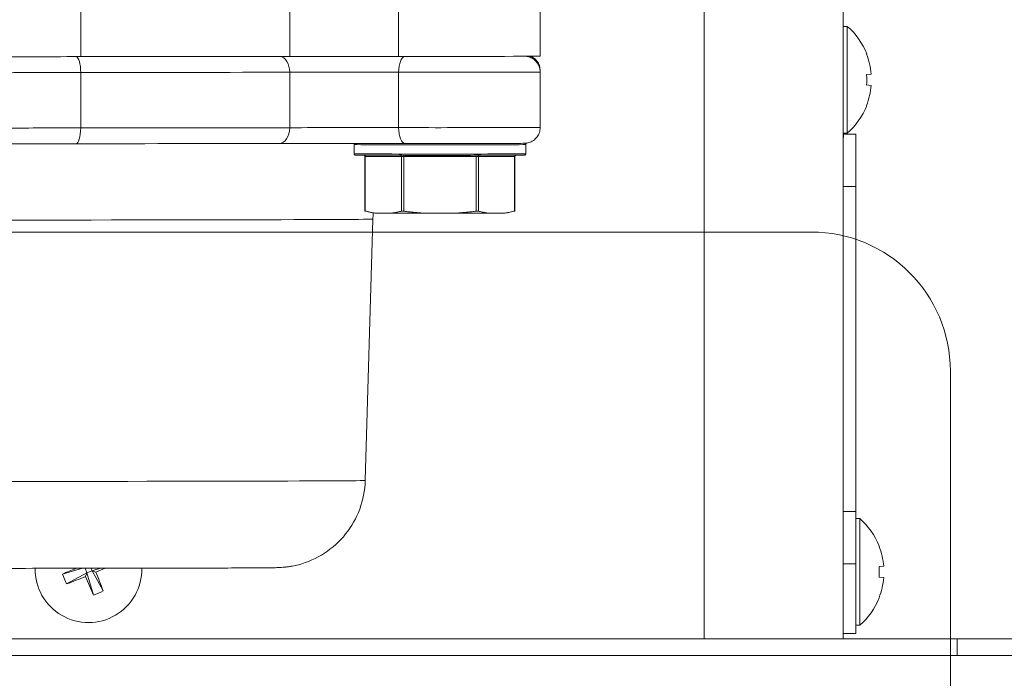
# Model space of a CAD drawing. Header units: inches. Extents: x 1 to 669, y 0 to 417.
# Tile 48 of 256: x 84.14 to 87.68, y 275.36 to 277.73. Entities that reach past the tile are written whole.
import ezdxf

# ---------------------------------------------------------------- set-up
doc = ezdxf.new("R2010")
doc.units = ezdxf.units.IN
doc.header["$LTSCALE"] = 12
doc.header["$MEASUREMENT"] = 0
doc.linetypes.add('PHANTOM', pattern=[0.5, 0.25, -0.05, 0.05, -0.05, 0.05, -0.05])
doc.layers.get('0').update_dxf_attribs({"linetype": 'CONTINUOUS'})
doc.layers.add('X', color=1, linetype='CONTINUOUS')

# ---------------------------------------------------------------- blocks, each defined once
blk = doc.blocks.new('GASTRAIN')
at = {"layer": 'X', "lineweight": 0}
for p, q in [((-38.9138, 295.4508), (-38.9138, 295.8067)), ((-38.1618, 295.8077), (-38.1618, 295.4517)), ((-37.7701, 295.8078), (-37.7701, 295.4518)), ((-37.261, 295.6718), (-37.261, 295.4525)), ((-38.9138, 295.1945), (-38.9138, 295.3938)), ((-38.1618, 295.3947), (-38.1618, 295.1954)), ((-37.7701, 295.3949), (-37.7701, 295.1955)), ((-37.261, 295.4002), (-37.261, 295.3956)), ((-37.261, 295.3956), (-37.261, 295.1962)), ((-37.9302, 295.1013), (-37.9302, 295.1345)), ((-37.3132, 295.1345), (-37.3132, 295.1391)), ((-37.3132, 295.1013), (-37.3132, 295.1345)), ((-37.8915, 294.8959), (-37.8915, 295.0918)), ((-37.8903, 294.8956), (-37.8903, 295.0918)), ((-37.8903, 295.0918), (-37.7601, 295.0913)), ((-37.7601, 294.8951), (-37.7601, 295.0913)), ((-37.7519, 295.0913), (-37.7519, 295.096)), ((-37.7519, 294.8951), (-37.7519, 295.0913)), ((-37.7519, 295.0913), (-37.4916, 295.0913)), ((-37.4916, 294.8951), (-37.4916, 295.0913)), ((-37.4833, 295.0913), (-37.3532, 295.0918)), ((-37.4833, 294.8951), (-37.4833, 295.0913)), ((-37.3532, 294.8956), (-37.3532, 295.0918)), ((-37.3519, 294.8959), (-37.3519, 295.0918)), ((-37.8645, 294.8887), (-37.8913, 294.8958)), ((-37.7945, 294.8883), (-37.8558, 294.8885)), ((-37.5604, 294.8882), (-37.683, 294.8882)), ((-37.3876, 294.8885), (-37.4489, 294.8883)), ((-37.3789, 294.8887), (-37.3522, 294.8958)), ((-37.8902, 293.9266), (-37.8627, 294.8666))]:
    blk.add_line(p, q, dxfattribs=at)
at = {"layer": 'X', "linetype": 'PHANTOM', "lineweight": 0}
for p, q in [((-36.6708, 293.3578), (-36.6708, 295.7904)), ((-36.1258, 294.9843), (-36.1708, 294.9843)), ((-36.1708, 293.8149), (-36.1258, 293.8149)), ((-35.7608, 293.2978), (-35.7608, 293.3578))]:
    blk.add_line(p, q, dxfattribs=at)
at = {"layer": 'X', "linetype": 'Continuous', "lineweight": 15}
for p, q in [((-36.1708, 295.7904), (-36.1708, 293.3578)), ((-36.1565, 295.5598), (-36.1708, 295.5598)), ((-36.1565, 295.5598), (-36.1565, 295.1758)), ((-36.0871, 295.4606), (-36.0865, 295.4611)), ((-36.0704, 295.3882), (-36.0871, 295.3868)), ((-36.0871, 295.3489), (-36.0704, 295.3475)), ((-36.0865, 295.2746), (-36.0871, 295.275)), ((-36.1708, 295.1758), (-36.1565, 295.1758)), ((-36.1698, 295.1751), (-36.1708, 295.1755)), ((-36.1705, 295.1718), (-36.1258, 295.1718)), ((-36.1643, 295.1723), (-36.1258, 295.1723)), ((-36.1642, 295.1722), (-36.1258, 295.1722)), ((-36.1258, 295.1723), (-36.1258, 295.1722)), ((-36.1258, 295.1722), (-36.1258, 295.1718)), ((-36.1258, 295.1718), (-36.1258, 294.9843)), ((-36.1708, 295.1068), (-36.1707, 295.1068)), ((-36.1258, 294.9843), (-36.1258, 293.8149)), ((-36.1258, 293.8149), (-36.1258, 293.6274)), ((-36.1115, 293.7898), (-36.1258, 293.7898)), ((-36.1115, 293.7898), (-36.1115, 293.4058)), ((-36.0421, 293.6906), (-36.0415, 293.6911)), ((-38.9788, 293.5899), (-38.9075, 293.6109)), ((-38.8982, 293.6109), (-38.8914, 293.5944)), ((-38.8724, 293.6023), (-38.8914, 293.5944)), ((-38.8724, 293.6023), (-38.876, 293.6109)), ((-38.8428, 293.611), (-38.8724, 293.6023)), ((-38.8724, 293.6023), (-38.8592, 293.5968)), ((-38.8329, 293.5293), (-38.8724, 293.6023)), ((-36.1258, 293.6274), (-36.1708, 293.6274)), ((-36.1258, 293.6274), (-36.1258, 293.3761)), ((-36.0254, 293.6182), (-36.0421, 293.6168)), ((-38.9643, 293.5549), (-38.8914, 293.5944)), ((-38.8968, 293.5812), (-38.8914, 293.5944)), ((-38.8679, 293.5148), (-38.8914, 293.5944)), ((-36.0421, 293.5789), (-36.0254, 293.5775)), ((-36.0415, 293.5046), (-36.0421, 293.505)), ((-36.1258, 293.4058), (-36.1115, 293.4058)), ((-42.0108, 293.3578), (-35.7608, 293.3578)), ((-36.1708, 293.3761), (-36.1258, 293.3761)), ((-35.7608, 293.3578), (-35.5108, 293.3578)), ((-35.1983, 293.2978), (-42.4483, 293.2978))]:
    blk.add_line(p, q, dxfattribs=at)
for centre, radius, start, end in [((-36.3228, 295.3678), 0.254, 21.5375, 49.1046), ((-36.3244, 295.3678), 0.2548, 4.5799, 21.3534), ((-36.3975, 295.3678), 0.311, 356.5068, 3.4932), ((-36.3244, 295.3678), 0.2548, 338.6466, 355.4201), ((-36.3228, 295.3678), 0.254, 310.8954, 338.4625), ((-36.2008, 295.1068), 0.075, 60.0736, 65.5773), ((-36.2778, 293.5978), 0.254, 21.5375, 49.1046), ((-36.2794, 293.5978), 0.2548, 4.5799, 21.3534), ((-38.8858, 293.6078), 0.192, 179.123, 1.0128), ((-37.8395, 291.0685), 2.7669, 113.2378, 114.3157), ((-39.9321, 296.1471), 2.7669, 292.8157, 293.5645), ((-36.3525, 293.5978), 0.311, 356.5068, 3.4932), ((-38.6145, 293.7199), 0.3868, 199.6403, 205.2563), ((-39.9369, 296.1451), 2.7669, 290.5809, 292.0809), ((-36.3465, 294.6541), 2.7669, 202.8157, 204.3157), ((-41.4231, 292.5567), 2.7669, 20.5809, 22.0809), ((-36.2794, 293.5978), 0.2548, 338.6466, 355.4201), ((-38.9979, 293.8791), 0.3868, 289.6403, 295.2563), ((-36.2778, 293.5978), 0.254, 310.8954, 338.4625)]:
    blk.add_arc(centre, radius, start, end, dxfattribs=at)
at = {"layer": 'X', "lineweight": 0}
for centre, major_axis, ratio, start_param, end_param in [((-38.8049, 295.4501), (-0.3607, 0), 0.002092, -1.264125, -0.099672), ((-38.931, 295.3939), (0, 0.057), 0.301887, -1.572991, -0.06653), ((-39.5227, 295.4548), (2.0171, 0), 0.002092, -1.264125, -0.830271), ((-38.2003, 295.3948), (-0.0001, 0.057), 0.674675, -1.573631, -0.074986), ((-38.8049, 295.3931), (-0.3607, 0), 0.002092, -1.264125, -0.099672), ((-37.9185, 295.3942), (-0.3607, 0), 0.002092, -1.994723, -0.830271), ((-39.5227, 295.1985), (2.0171, 0), 0.002092, -1.264125, -0.830271), ((-37.6217, 295.1962), (0.3607, 0), 0.002092, -1.994723, 0), ((-37.7467, 295.1956), (-0.0001, -0.057), 0.411342, -1.568501, 0), ((-37.6217, 295.1345), (-0.3085, 0), 0.002092, 0, 3.141593), ((-37.6217, 295.1391), (0.3085, 0), 0.002092, -0.14481, 0), ((-37.8944, 295.0918), (0.00002, 0.00475), 0.866024, -1.566612, -0.336458), ((-37.882, 295.0918), (-0.00949, 0), 0.002092, 0, 0.523599), ((-37.7642, 295.0913), (0.00002, 0.00475), 0.866024, -1.566612, -0.17548), ((-37.7519, 295.0913), (0.00949, 0), 0.002092, -2.617994, -1.570796), ((-37.4916, 295.0913), (0.00949, 0), 0.002092, -1.570796, -0.523599), ((-37.3614, 295.0918), (0.00949, 0), 0.002092, -0.523599, 0), ((-39.5227, 294.8666), (-1.66, 0), 0.002092, 0.000061, 3.141531), ((-39.5227, 293.9266), (-1.6325, 0), 0.002092, 0.000061, 3.141531)]:
    blk.add_ellipse(centre, major_axis=major_axis, ratio=ratio, start_param=start_param, end_param=end_param, dxfattribs=at)
at = {"layer": 'X', "lineweight": 0, "extrusion": (0, 0, -1)}
for centre, major_axis, ratio, start_param, end_param in [((-37.9185, 295.4511), (0.3607, 0), 0.002092, -2.311322, -1.14687), ((-37.6217, 295.4525), (0.3607, 0), 0.002092, 0, 1.994723), ((-37.7467, 295.395), (0.0001, 0.057), 0.411342, -1.573092, -0.06734), ((-39.5227, 295.3979), (-2.0171, 0), 0.002092, -2.311322, -1.877468), ((-37.6217, 295.3956), (0.3607, 0), 0.002092, 0, 1.994723), ((-37.6217, 295.4002), (0.3607, 0), 0.002092, 0, 0.031898), ((-38.8049, 295.1938), (-0.3607, 0), 0.002092, 0.099672, 1.264125), ((-38.931, 295.1946), (0, -0.057), 0.301887, -1.568602, 0), ((-38.2003, 295.1955), (0.0001, -0.057), 0.674675, -1.567962, 0), ((-37.9185, 295.1948), (0.3607, 0), 0.002092, -2.311322, -1.14687), ((-39.5228, 295.1416), (-1.9605, 0), 0.002092, -2.311254, -1.877452), ((-37.6217, 295.1013), (-0.3085, 0), 0.002092, -1.570796, 0), ((-37.6217, 295.1013), (0.3085, 0), 0.002092, 0, 1.570796), ((-37.4792, 295.0913), (-0.00002, 0.00475), 0.866024, -1.566612, -0.17548), ((-37.3491, 295.0918), (-0.00002, 0.00475), 0.866024, -1.566612, -0.336458), ((-37.6217, 294.8887), (-0.2428, 0), 0.002092, -0.268335, -0.007808), ((-37.6217, 294.8887), (-0.2428, 0), 0.002092, -1.315533, -0.778863), ((-37.6217, 294.8887), (-0.2428, 0), 0.002092, -2.36273, -1.82606), ((-37.6217, 294.8887), (0.2428, 0), 0.002092, 0.007808, 0.268335)]:
    blk.add_ellipse(centre, major_axis=major_axis, ratio=ratio, start_param=start_param, end_param=end_param, dxfattribs=at)
at = {"layer": 'X', "linetype": 'Continuous', "lineweight": 15}
blk.add_ellipse((-36.1705, 294.9843), major_axis=(0, 0.1875), ratio=0.001615, start_param=0, end_param=0.858817, dxfattribs=at)
at = {"layer": 'X', "lineweight": 0}
for points, knots in [([(-37.3113, 295.4521), (-37.3113, 295.4521), (-37.3112, 295.4521), (-37.3099, 295.452), (-37.3083, 295.4517), (-37.3052, 295.4511), (-37.3036, 295.4507), (-37.2991, 295.4494), (-37.2961, 295.4482), (-37.2884, 295.4445), (-37.2839, 295.4415), (-37.2755, 295.434), (-37.2716, 295.4292), (-37.2656, 295.4187), (-37.2634, 295.4129), (-37.2614, 295.4032), (-37.261, 295.3994), (-37.261, 295.3956)], [0.28322727, 0.28322727, 0.28322727, 0.28322727, 0.28337827, 0.28337827, 0.28836486, 0.28836486, 0.29325113, 0.29325113, 0.30284024, 0.30284024, 0.31875674, 0.31875674, 0.33680073, 0.33680073, 0.35494599, 0.35494599, 0.36643768, 0.36643768, 0.36643768, 0.36643768]), ([(-37.2948, 295.4522), (-37.2927, 295.4513), (-37.2907, 295.4502), (-37.2838, 295.446), (-37.2793, 295.4423), (-37.2714, 295.4335), (-37.2681, 295.4283), (-37.2633, 295.4172), (-37.2618, 295.4112), (-37.2611, 295.4035), (-37.261, 295.4018), (-37.261, 295.4002)], [0.61772673, 0.61772673, 0.61772673, 0.61772673, 0.62466781, 0.62466781, 0.64183646, 0.64183646, 0.65996031, 0.65996031, 0.67810823, 0.67810823, 0.68314328, 0.68314328, 0.68314328, 0.68314328]), ([(-37.261, 295.1962), (-37.261, 295.1901), (-37.262, 295.1838), (-37.266, 295.1723), (-37.2688, 295.1668), (-37.2761, 295.1571), (-37.2806, 295.1528), (-37.2905, 295.146), (-37.2961, 295.1433), (-37.3045, 295.1408), (-37.3072, 295.1402), (-37.3106, 295.1397), (-37.3116, 295.1396), (-37.313, 295.1395), (-37.3136, 295.1394), (-37.3145, 295.1394), (-37.3149, 295.1393), (-37.3158, 295.1393), (-37.3162, 295.1393), (-37.3175, 295.1392), (-37.3182, 295.1392), (-37.3215, 295.1392), (-37.3251, 295.1391), (-37.3412, 295.139), (-37.3595, 295.1389), (-37.4034, 295.1388), (-37.4279, 295.1388), (-37.482, 295.1387), (-37.5123, 295.1387), (-37.5747, 295.1386), (-37.6077, 295.1386), (-37.6722, 295.1386), (-37.7045, 295.1387), (-37.7386, 295.1387), (-37.7427, 295.1387), (-37.7467, 295.1387)], [0, 0, 0, 0, 0.0184731, 0.0184731, 0.0366113, 0.0366113, 0.0547605, 0.0547605, 0.0728907, 0.0728907, 0.0811226, 0.0811226, 0.0845082, 0.0845082, 0.0875563, 0.0875563, 0.0909071, 0.0909071, 0.0971304, 0.0971304, 0.1145354, 0.1145354, 0.1668582, 0.1668582, 0.281765, 0.281765, 0.3790014, 0.3790014, 0.4759822, 0.4759822, 0.5728677, 0.5728677, 0.6697309, 0.6697309, 0.6830533, 0.6830533, 0.6830533, 0.6830533]), ([(-38.9309, 295.1377), (-38.9739, 295.1376), (-39.0152, 295.1376), (-39.0874, 295.1375), (-39.1193, 295.1374), (-39.1706, 295.1373), (-39.1907, 295.1372), (-39.2117, 295.137), (-39.2173, 295.137), (-39.2193, 295.1369)], [0, 0, 0, 0, 0.1353536, 0.1353536, 0.2682411, 0.2682411, 0.4011007, 0.4011007, 0.484114, 0.484114, 0.484114, 0.484114]), ([(-37.7467, 295.1387), (-37.7878, 295.1387), (-37.8326, 295.1388), (-37.9216, 295.1388), (-37.9669, 295.1388), (-38.0534, 295.1387), (-38.0956, 295.1387), (-38.1573, 295.1386), (-38.1797, 295.1386), (-38.2001, 295.1385)], [0, 0, 0, 0, 0.1353402, 0.1353402, 0.2682505, 0.2682505, 0.4012573, 0.4012573, 0.4843158, 0.4843158, 0.4843158, 0.4843158]), ([(-37.9302, 295.1345), (-37.9302, 295.135), (-37.9301, 295.1356), (-37.9298, 295.1365), (-37.9296, 295.137), (-37.929, 295.1378), (-37.9286, 295.1381), (-37.928, 295.1385), (-37.9279, 295.1386), (-37.9277, 295.1387), (-37.9276, 295.1388), (-37.9276, 295.1388)], [0, 0, 0, 0, 0.001578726, 0.001578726, 0.003114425, 0.003114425, 0.004638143, 0.004638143, 0.005308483, 0.005308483, 0.005416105, 0.005416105, 0.005416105, 0.005416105]), ([(-37.3174, 295.1392), (-37.3173, 295.1392), (-37.3171, 295.1392), (-37.3166, 295.1391), (-37.3165, 295.139), (-37.3163, 295.139), (-37.3161, 295.1389), (-37.3157, 295.1387), (-37.3154, 295.1385), (-37.3149, 295.1382), (-37.3147, 295.138), (-37.3141, 295.1373), (-37.3138, 295.1369), (-37.3134, 295.1358), (-37.3132, 295.1351), (-37.3132, 295.1345)], [0.620110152, 0.620110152, 0.620110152, 0.620110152, 0.622764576, 0.622764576, 0.6233752, 0.6233752, 0.623987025, 0.623987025, 0.62507076, 0.62507076, 0.626046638, 0.626046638, 0.627691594, 0.627691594, 0.629579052, 0.629579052, 0.629579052, 0.629579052]), ([(-37.3132, 295.1013), (-37.3132, 295.1008), (-37.3133, 295.1003), (-37.3137, 295.0993), (-37.3139, 295.0988), (-37.3145, 295.098), (-37.3149, 295.0977), (-37.3154, 295.0973), (-37.3156, 295.0972), (-37.3159, 295.097), (-37.316, 295.097), (-37.3164, 295.0968), (-37.3165, 295.0968), (-37.3168, 295.0967), (-37.3169, 295.0967), (-37.3171, 295.0966), (-37.3172, 295.0966), (-37.3175, 295.0966), (-37.3176, 295.0966), (-37.3179, 295.0965), (-37.318, 295.0965), (-37.3187, 295.0965), (-37.3195, 295.0965), (-37.3243, 295.0964), (-37.3312, 295.0964), (-37.3536, 295.0963), (-37.3713, 295.0962), (-37.414, 295.0961), (-37.4394, 295.096), (-37.4949, 295.096), (-37.5258, 295.0959), (-37.5888, 295.0959), (-37.6219, 295.0959), (-37.686, 295.0959), (-37.7179, 295.0959), (-37.7767, 295.096), (-37.8043, 295.096), (-37.8516, 295.0961), (-37.8721, 295.0962), (-37.9033, 295.0963), (-37.9144, 295.0964), (-37.9221, 295.0965), (-37.9234, 295.0965), (-37.9248, 295.0965), (-37.9251, 295.0965), (-37.9255, 295.0965), (-37.9256, 295.0965), (-37.926, 295.0966), (-37.9261, 295.0966), (-37.9265, 295.0967), (-37.9267, 295.0967), (-37.9271, 295.0968), (-37.9272, 295.0969), (-37.9275, 295.097), (-37.9277, 295.0971), (-37.9282, 295.0974), (-37.9284, 295.0976), (-37.9289, 295.098), (-37.9292, 295.0983), (-37.9297, 295.0991), (-37.9299, 295.0995), (-37.9302, 295.1004), (-37.9302, 295.1009), (-37.9302, 295.1013)], [0, 0, 0, 0, 0.0015787, 0.0015787, 0.0031144, 0.0031144, 0.0046381, 0.0046381, 0.0053085, 0.0053085, 0.0058369, 0.0058369, 0.0067141, 0.0067141, 0.0075755, 0.0075755, 0.0089009, 0.0089009, 0.0117613, 0.0117613, 0.0203295, 0.0203295, 0.0460456, 0.0460456, 0.1237746, 0.1237746, 0.2218085, 0.2218085, 0.3186033, 0.3186033, 0.4154042, 0.4154042, 0.5121978, 0.5121978, 0.60899, 0.60899, 0.7057829, 0.7057829, 0.8025799, 0.8025799, 0.8993929, 0.8993929, 0.9277126, 0.9277126, 0.9417714, 0.9417714, 0.9487373, 0.9487373, 0.952293, 0.952293, 0.9536471, 0.9536471, 0.9542799, 0.9542799, 0.9551187, 0.9551187, 0.9560333, 0.9560333, 0.9572607, 0.9572607, 0.9587244, 0.9587244, 0.9600687, 0.9600687, 0.9600687, 0.9600687]), ([(-37.8915, 295.0918), (-37.8915, 295.0923), (-37.8916, 295.0929), (-37.8919, 295.0938), (-37.8922, 295.0943), (-37.8928, 295.0951), (-37.8932, 295.0954), (-37.8939, 295.0959), (-37.8943, 295.0961), (-37.8947, 295.0963)], [0, 0, 0, 0, 0.001550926, 0.001550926, 0.003061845, 0.003061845, 0.004574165, 0.004574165, 0.005795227, 0.005795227, 0.005795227, 0.005795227]), ([(-37.3488, 295.0963), (-37.3489, 295.0962), (-37.349, 295.0962), (-37.3495, 295.096), (-37.3498, 295.0958), (-37.3506, 295.0951), (-37.3509, 295.0948), (-37.3515, 295.0939), (-37.3517, 295.0934), (-37.3519, 295.0926), (-37.3519, 295.0922), (-37.3519, 295.0918)], [0.00839166, 0.00839166, 0.00839166, 0.00839166, 0.008676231, 0.008676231, 0.010029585, 0.010029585, 0.011538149, 0.011538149, 0.013050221, 0.013050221, 0.014192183, 0.014192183, 0.014192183, 0.014192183]), ([(-37.8915, 294.8959), (-37.8915, 294.8959), (-37.8913, 294.8958), (-37.8906, 294.8957), (-37.8905, 294.8956), (-37.8903, 294.8956)], [0.03786543, 0.03786543, 0.03786543, 0.03786543, 0.04723656, 0.04723656, 0.04999357, 0.04999357, 0.04999357, 0.04999357]), ([(-37.7601, 294.8951), (-37.7599, 294.8952), (-37.7597, 294.8952), (-37.7587, 294.8954), (-37.7577, 294.8954), (-37.7556, 294.8954), (-37.7543, 294.8954), (-37.7526, 294.8952), (-37.7523, 294.8951), (-37.7519, 294.8951)], [0.02573729, 0.02573729, 0.02573729, 0.02573729, 0.0284943, 0.0284943, 0.03786543, 0.03786543, 0.04723656, 0.04723656, 0.04999357, 0.04999357, 0.04999357, 0.04999357]), ([(-37.4916, 294.8951), (-37.4912, 294.8951), (-37.4908, 294.8952), (-37.4891, 294.8954), (-37.4879, 294.8954), (-37.4858, 294.8954), (-37.4848, 294.8954), (-37.4837, 294.8952), (-37.4835, 294.8952), (-37.4833, 294.8951)], [0.02573729, 0.02573729, 0.02573729, 0.02573729, 0.0284943, 0.0284943, 0.03786543, 0.03786543, 0.04723656, 0.04723656, 0.04999357, 0.04999357, 0.04999357, 0.04999357]), ([(-37.3532, 294.8956), (-37.353, 294.8956), (-37.3528, 294.8957), (-37.3522, 294.8958), (-37.3519, 294.8959), (-37.3519, 294.8959)], [0.02573729, 0.02573729, 0.02573729, 0.02573729, 0.0284943, 0.0284943, 0.03786543, 0.03786543, 0.03786543, 0.03786543]), ([(-37.8902, 293.9266), (-37.8912, 293.8917), (-37.898, 293.8566), (-37.9221, 293.7918), (-37.9394, 293.7612), (-37.9822, 293.7077), (-38.0082, 293.6841), (-38.0657, 293.6468), (-38.0979, 293.6325), (-38.1381, 293.622), (-38.1456, 293.6203), (-38.1573, 293.6181), (-38.1617, 293.6173), (-38.1707, 293.616), (-38.1753, 293.6155), (-38.1841, 293.6145), (-38.1881, 293.6142), (-38.1936, 293.6138), (-38.1956, 293.6137), (-38.1999, 293.6135), (-38.2018, 293.6134), (-38.2075, 293.6132), (-38.2101, 293.6132), (-38.2218, 293.6129), (-38.2319, 293.6128), (-38.2671, 293.6125), (-38.2964, 293.6123), (-38.3954, 293.6119), (-38.4805, 293.6116), (-38.6797, 293.6112), (-38.7948, 293.611), (-39.0427, 293.6108), (-39.1785, 293.6107), (-39.4537, 293.6106), (-39.5966, 293.6106), (-39.8715, 293.6107), (-40.007, 293.6108), (-40.2539, 293.611), (-40.3683, 293.6112), (-40.5622, 293.6116), (-40.644, 293.6119), (-40.7656, 293.6124), (-40.8052, 293.6127), (-40.8331, 293.6131), (-40.8359, 293.6131), (-40.8476, 293.6136), (-40.8492, 293.6137), (-40.8536, 293.614), (-40.8566, 293.6142), (-40.8642, 293.6148), (-40.869, 293.6153), (-40.8786, 293.6166), (-40.8833, 293.6173), (-40.8959, 293.6195), (-40.9039, 293.6212), (-40.9276, 293.6272), (-40.9432, 293.6324), (-40.9852, 293.6501), (-41.0107, 293.6653), (-41.0602, 293.7047), (-41.0838, 293.7305), (-41.1213, 293.7876), (-41.1356, 293.8197), (-41.1509, 293.8768), (-41.1545, 293.9018), (-41.1553, 293.9266)], [0, 0, 0, 0, 0.10467, 0.10467, 0.207447, 0.207447, 0.310289, 0.310289, 0.413051, 0.413051, 0.436109, 0.436109, 0.44996, 0.44996, 0.465361, 0.465361, 0.48336, 0.48336, 0.498129, 0.498129, 0.522475, 0.522475, 0.580577, 0.580577, 0.754869, 0.754869, 1.017315, 1.017315, 1.454846, 1.454846, 1.874398, 1.874398, 2.292629, 2.292629, 2.710527, 2.710527, 3.128355, 3.128355, 3.54626, 3.54626, 3.964511, 3.964511, 4.384177, 4.384177, 4.492554, 4.492554, 4.507586, 4.507586, 4.524114, 4.524114, 4.541613, 4.541613, 4.556641, 4.556641, 4.581445, 4.581445, 4.63064, 4.63064, 4.718245, 4.718245, 4.820405, 4.820405, 4.923225, 4.923225, 4.997843, 4.997843, 4.997843, 4.997843])]:
    blk.add_open_spline(points, degree=3, knots=knots, dxfattribs=at)
for points in [[(-37.3132, 295.1395), (-37.3132, 295.1393), (-37.3132, 295.1392), (-37.3132, 295.1391)], [(-37.8558, 294.8885), (-37.8581, 294.8889), (-37.8627, 294.8896), (-37.8696, 294.8908), (-37.8764, 294.8922), (-37.8833, 294.8938), (-37.8879, 294.895), (-37.8903, 294.8956)], [(-37.8612, 294.8886), (-37.8619, 294.8813), (-37.8625, 294.874), (-37.8627, 294.8666)], [(-37.7601, 294.8951), (-37.7624, 294.8945), (-37.7671, 294.8934), (-37.774, 294.8918), (-37.7808, 294.8905), (-37.7877, 294.8893), (-37.7922, 294.8886), (-37.7945, 294.8883)], [(-37.683, 294.8882), (-37.6876, 294.8885), (-37.6968, 294.8892), (-37.7105, 294.8904), (-37.7242, 294.8918), (-37.738, 294.8933), (-37.7472, 294.8945), (-37.7519, 294.8951)], [(-37.4916, 294.8951), (-37.4962, 294.8945), (-37.5055, 294.8933), (-37.5193, 294.8918), (-37.533, 294.8904), (-37.5467, 294.8892), (-37.5558, 294.8885), (-37.5604, 294.8882)], [(-37.4489, 294.8883), (-37.4512, 294.8886), (-37.4558, 294.8893), (-37.4627, 294.8905), (-37.4695, 294.8918), (-37.4764, 294.8934), (-37.481, 294.8945), (-37.4833, 294.8951)], [(-37.3532, 294.8956), (-37.3555, 294.895), (-37.3602, 294.8938), (-37.3671, 294.8922), (-37.3739, 294.8908), (-37.3808, 294.8896), (-37.3853, 294.8889), (-37.3876, 294.8885)]]:
    blk.add_open_spline(points, degree=3, dxfattribs=at)

msp = doc.modelspace()

# ---------------------------------------------------------------- linework, layer by layer
at = {"layer": 'X', "lineweight": 0}
for p, q in [((82.55366, 276.96326), (86.98366, 276.96326)), ((87.48366, 276.46326), (87.48366, 273.05326))]:
    msp.add_line(p, q, dxfattribs=at)
msp.add_arc((86.98366, 276.46326), 0.5, 0, 90, dxfattribs=at)

# ---------------------------------------------------------------- block references
msp.add_blockref('GASTRAIN', (123.26937, -17.85695))

doc.saveas('drawing.dxf')
